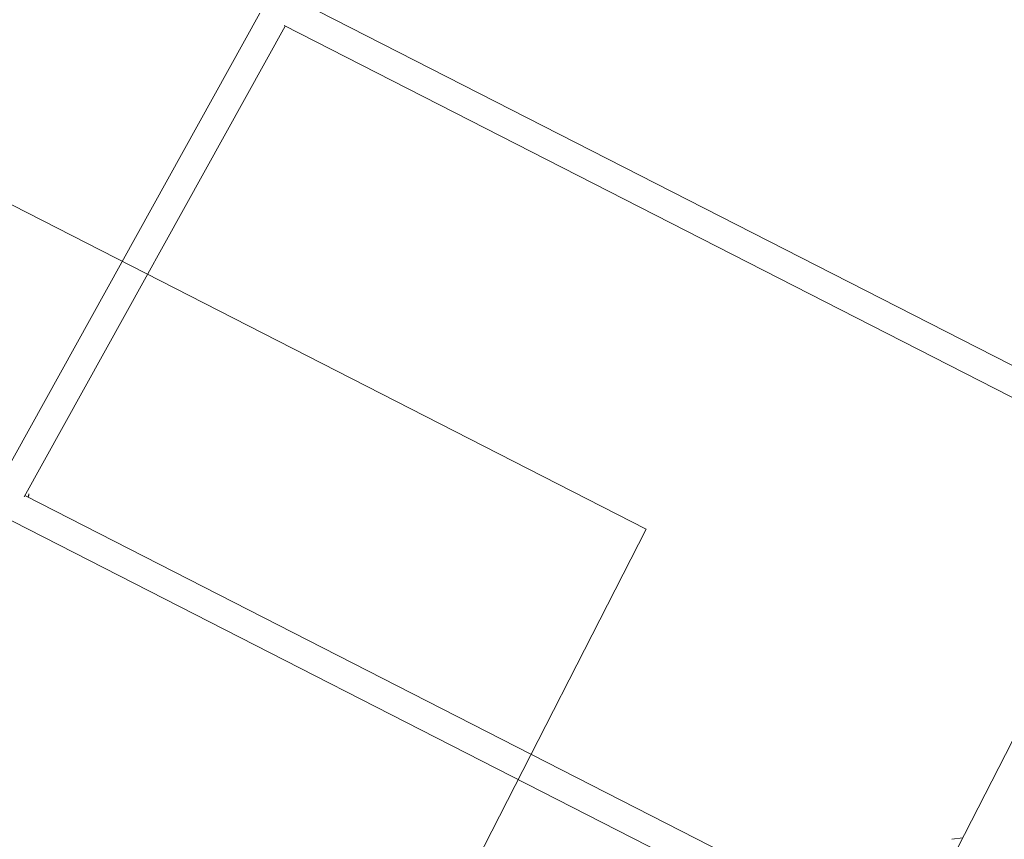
# Model space of a CAD drawing. Extents: x 5459245 to 5462690, y 5971016 to 5972523.
# Tile 118 of 136: x 5462452.021 to 5462452.574, y 5972212.977 to 5972213.437. Entities that reach past the tile are written whole.
import ezdxf

# ---------------------------------------------------------------- set-up
doc = ezdxf.new("R2010")
doc.units = 0
doc.layers.add('A_MAŁA ARCHITEKTURA', color=195, linetype='CONTINUOUS', lineweight=9)

# ---------------------------------------------------------------- blocks, each defined once
blk = doc.blocks.new('A$C43995eb0')
at = {"layer": 'A_MAŁA ARCHITEKTURA', "linetype": 'Continuous'}
for p, q in [((1143.94, -66.5), (3025.36, -66.5)), ((1852.69, -66.5), (1852.69, -610.31)), ((1868.69, -613.37), (1868.69, -66.5)), ((2101.43, -66.5), (2104.93, -71.58)), ((2169.89, -117.94), (2169.89, -622.94)), ((2185.89, -792.46), (2185.89, -116.75)), ((2170.69, -622.96), (1868.69, -612.67)), ((1868.69, -628.68), (2170.6, -638.97))]:
    blk.add_line(p, q, dxfattribs=at)
at = {"layer": 'A_MAŁA ARCHITEKTURA'}
for p, q in [((2447.12, -303.62), (2027.92, -303.62)), ((2027.92, -303.62), (2027.92, -781.53))]:
    blk.add_line(p, q, dxfattribs=at)
at = {"layer": 'A_MAŁA ARCHITEKTURA', "linetype": 'Continuous'}
blk.add_arc((2171.92, -631.53), 11, 100.6066, 127.3073, dxfattribs=at)

msp = doc.modelspace()

# ---------------------------------------------------------------- block references
at = {"layer": 'A_MAŁA ARCHITEKTURA', "xscale": 0.001, "yscale": 0.001, "zscale": 0.001, "rotation": 242.9301705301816}
msp.add_blockref('A$C43995eb0', (5462453.5658, 5972214.81866), dxfattribs=at)

doc.saveas('drawing.dxf')
